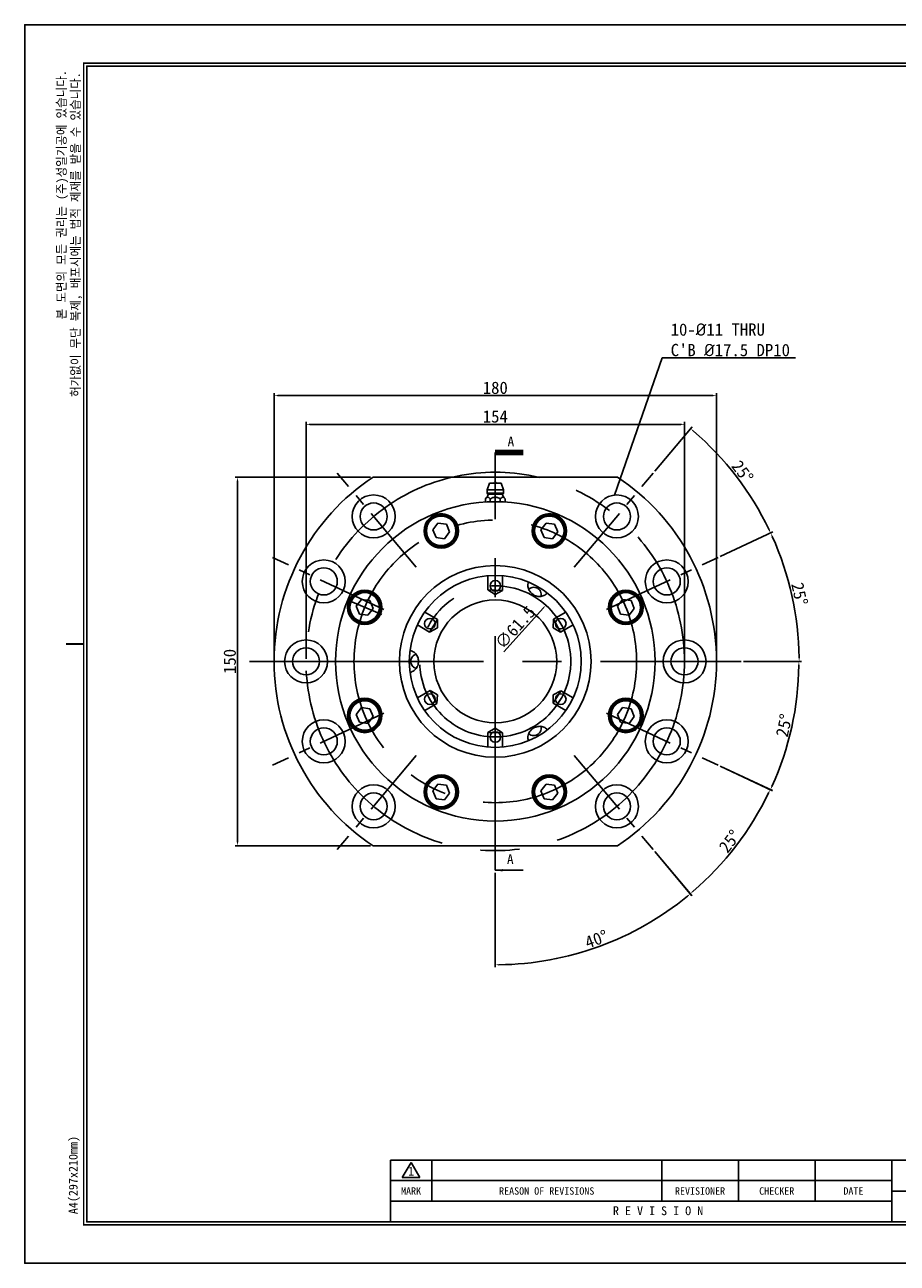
# Model space of a CAD drawing. Header units: millimetres. Extents: x 7251 to 7964, y 51 to 555.
# Tile 1 of 5: x 7251 to 7606, y 51 to 555. Entities that reach past the tile are written whole.
import ezdxf
from ezdxf.enums import TextEntityAlignment as Align

# ---------------------------------------------------------------- set-up
doc = ezdxf.new("R2010")
doc.units = ezdxf.units.MM
doc.header["$LTSCALE"] = 5
doc.linetypes.add('CENTER2', pattern=[28.575, 19.05, -3.175, 3.175, -3.175])
doc.linetypes.add('HIDDEN2', pattern=[4.7625, 3.175, -1.5875])
for name, color, linetype in [('D', 7, 'Continuous'), ('가는실선', 1, 'Continuous'), ('숨은선', 2, 'HIDDEN2'), ('외형선', 3, 'Continuous'), ('중심선', 1, 'CENTER2')]:
    doc.layers.add(name, color=color, linetype=linetype)
doc.styles.add('H', font='txt')
doc.dimstyles.new('1', dxfattribs={"dimtxt": 5, "dimasz": 1.5, "dimexe": 1, "dimexo": 1, "dimgap": 0.6, "dimtad": 1, "dimdec": 3, "dimdsep": 46, "dimtxsty": 'H', "dimcen": 2.5, "dimclrd": 1, "dimclre": 1, "dimclrt": 3, "dimazin": 2, "dimtfac": 1, "dimtdec": 3, "dimtmove": 0, "dimatfit": 3, "dimfxl": 1, "dimtzin": 0, "dimarcsym": 0})

# ---------------------------------------------------------------- blocks, each defined once
blk = doc.blocks.new('A4도각')
at = {"layer": 'D', "color": 1}
for p, q in [((64, 14.51), (65.5, 17.1)), ((65.5, 17.1), (67, 14.51)), ((64, 14.51), (67, 14.51))]:
    blk.add_line(p, q, dxfattribs=at)
at = {"layer": '가는실선'}
for p, q in [((69, 17.5), (69, 10.5)), ((108, 17.5), (108, 10.5)), ((121, 17.5), (121, 10.5)), ((134, 17.5), (134, 10.5)), ((147, 14), (62, 14)), ((147, 12.2), (160, 12.2))]:
    blk.add_line(p, q, dxfattribs=at)
at = {"layer": '외형선'}
for p, q in [((160, 17.5), (62, 17.5)), ((62, 17.5), (62, 7)), ((147, 17.5), (147, 7)), ((147, 10.5), (62, 10.5))]:
    blk.add_line(p, q, dxfattribs=at)
at = {"layer": '외형선', "color": 0}
blk.add_lwpolyline([(297, 210), (0, 210), (0, 0), (297, 0)], close=True, dxfattribs=at)
at = {"layer": '외형선', "const_width": 0.25}
blk.add_lwpolyline([(290.5, 6.5), (290.5, 203.5), (10, 203.5), (10, 6.5)], close=True, dxfattribs=at)
at = {"layer": '외형선'}
blk.add_lwpolyline([(290, 7), (290, 203), (10.5, 203), (10.5, 7)], close=True, dxfattribs=at)
at = {"layer": '외형선', "const_width": 0.3}
blk.add_lwpolyline([(10, 105), (7, 105)], dxfattribs=at)
at = {"color": 3}
for s, height, p in [('1', 1.5, (65.5, 15.61)), ('MARK', 1.25, (65.5, 12.25)), ('REASON OF REVISIONS', 1.25, (88.5, 12.25)), ('REVISIONER', 1.25, (114.5, 12.25)), ('CHECKER', 1.25, (127.5, 12.25)), ('DATE', 1.25, (140.5, 12.25)), ('R E V I S I O N', 1.5, (107.38, 8.9))]:
    blk.add_text(s, height=height, dxfattribs=at).set_placement(p, align=Align.MIDDLE_CENTER)
at = {"color": 3, "char_height": 1.5, "attachment_point": 5, "rotation": 90, "style": 'H'}
for s, insert in [('본 도면의 모든 권리는 (주)성일기공에 있습니다.', (6.42, 181.18)), ('허가없이 무단 복제, 배포시에는 법적 제재를 받을 수 있습니다.', (8.79, 174.43)), ('A4(297x210mm)', (8.4, 14.95))]:
    blk.add_mtext(s, dxfattribs=dict(at, insert=insert))
at = {"color": 3}
for tag, height, p in [('REASONOFREVISIONS', 1.25, (88.5, 15.75)), ('REVISIONER', 1.25, (114.5, 15.75)), ('CHECKER', 1.25, (127.5, 15.75)), ('REVISIONDATE', 1.25, (140.5, 15.75)), ('HEATTREAT', 0.8, (153.5, 14)), ('SCALE', 1.5, (257.25, 10.25)), ('DATE', 1.5, (281.75, 10.25)), ('APRROVEDFINISH', 0.8, (153.5, 8.8))]:
    blk.add_attdef(tag, text='', height=height, dxfattribs=at).set_placement(p, align=Align.MIDDLE_CENTER)
for tag, p in [('필렛', (179.25, 10.9)), ('모따기', (179.25, 8.3))]:
    blk.add_attdef(tag, text='', height=1.15, dxfattribs=at).set_placement(p, align=Align.MIDDLE_LEFT)
at = {"layer": '외형선'}
for tag, height, p in [('APPROVED', 1.5, (219.75, 30.83)), ('도면타이틀', 5, (265.5, 26.5)), ('CHECKED', 1.5, (219.75, 26.5)), ('DRAWED', 1.5, (219.75, 22.17)), ('도면번호', 2.5, (270.25, 16.75)), ('도면SIZE', 2, (237.76, 11.44))]:
    blk.add_attdef(tag, text='', height=height, dxfattribs=at).set_placement(p, align=Align.MIDDLE_CENTER)
blk = doc.blocks.new('*D859')
at = {"layer": 'Defpoints', "color": 0}
for p in [(7393.06, 370.43), (7337.94, 220.43), (7393.06, 220.43)]:
    blk.add_point(p, dxfattribs=at)
at = {"layer": '외형선', "color": 1, "lineweight": -2}
for p, q in [((7392.06, 370.43), (7336.94, 370.43)), ((7337.94, 368.93), (7337.94, 221.93)), ((7392.06, 220.43), (7336.94, 220.43))]:
    blk.add_line(p, q, dxfattribs=at)
at = {"layer": '외형선', "color": 1}
for points in [[(7338.19, 368.93), (7337.69, 368.93), (7337.94, 370.43)], [(7337.69, 221.93), (7338.19, 221.93), (7337.94, 220.43)]]:
    blk.add_solid(points, dxfattribs=at)
at = {"layer": '외형선', "color": 3, "insert": (7334.77, 295.43), "char_height": 5, "attachment_point": 5, "rotation": 90, "style": 'H'}
blk.add_mtext('150', dxfattribs=at)
blk = doc.blocks.new('*D860')
at = {"layer": 'Defpoints', "color": 0}
for p in [(7519.81, 391.91), (7365.81, 295.43), (7519.81, 295.43)]:
    blk.add_point(p, dxfattribs=at)
at = {"layer": '외형선', "color": 1, "lineweight": -2}
for p, q in [((7365.81, 296.43), (7365.81, 392.91)), ((7367.31, 391.91), (7518.31, 391.91)), ((7519.81, 296.43), (7519.81, 392.91))]:
    blk.add_line(p, q, dxfattribs=at)
at = {"layer": '외형선', "color": 1}
for points in [[(7367.31, 392.16), (7367.31, 391.66), (7365.81, 391.91)], [(7518.31, 391.66), (7518.31, 392.16), (7519.81, 391.91)]]:
    blk.add_solid(points, dxfattribs=at)
at = {"layer": '외형선', "color": 3, "insert": (7442.81, 395.08), "char_height": 5, "attachment_point": 5, "style": 'H'}
blk.add_mtext('154', dxfattribs=at)
blk = doc.blocks.new('*D861')
at = {"layer": 'Defpoints', "color": 0}
for p in [(7532.81, 403.59), (7352.81, 295.43), (7532.81, 295.43)]:
    blk.add_point(p, dxfattribs=at)
at = {"layer": '외형선', "color": 1, "lineweight": -2}
for p, q in [((7352.81, 296.43), (7352.81, 404.59)), ((7354.31, 403.59), (7531.31, 403.59)), ((7532.81, 296.43), (7532.81, 404.59))]:
    blk.add_line(p, q, dxfattribs=at)
at = {"layer": '외형선', "color": 1}
for points in [[(7354.31, 403.84), (7354.31, 403.34), (7352.81, 403.59)], [(7531.31, 403.34), (7531.31, 403.84), (7532.81, 403.59)]]:
    blk.add_solid(points, dxfattribs=at)
at = {"layer": '외형선', "color": 3, "insert": (7442.81, 406.76), "char_height": 5, "attachment_point": 5, "style": 'H'}
blk.add_mtext('180', dxfattribs=at)
blk = doc.blocks.new('*D862')
at = {"layer": 'Defpoints', "color": 0}
for p in [(7507.09, 372.04), (7546.11, 363.37), (7533.44, 337.69), (7474.95, 333.74), (7488.12, 316.56)]:
    blk.add_point(p, dxfattribs=at)
at = {"layer": '외형선', "color": 1, "lineweight": -2}
for p, q in [((7507.73, 372.8), (7522.92, 390.91)), ((7534.34, 338.12), (7555.77, 348.11))]:
    blk.add_line(p, q, dxfattribs=at)
blk.add_arc((7442.81, 295.43), 123.64, 25.6951, 49.3049, dxfattribs=at)
at = {"layer": '외형선', "color": 1}
for points in [[(7523.59, 389.37), (7523.26, 388.98), (7522.28, 390.15)], [(7553.99, 348.93), (7554.45, 349.15), (7554.86, 347.69)]]:
    blk.add_solid(points, dxfattribs=at)
at = {"layer": '외형선', "color": 3, "insert": (7543.41, 372.63), "char_height": 5, "attachment_point": 5, "rotation": 307.5, "style": 'H'}
blk.add_mtext('25%%d', dxfattribs=at)
blk = doc.blocks.new('*D863')
at = {"layer": 'Defpoints', "color": 0}
for p in [(7533.44, 337.69), (7488.12, 316.56), (7565.15, 313.35), (7342.81, 295.43), (7542.81, 295.43)]:
    blk.add_point(p, dxfattribs=at)
at = {"layer": '외형선', "color": 1, "lineweight": -2}
for p, q in [((7534.34, 338.12), (7555.78, 348.11)), ((7543.81, 295.43), (7567.46, 295.43))]:
    blk.add_line(p, q, dxfattribs=at)
blk.add_arc((7442.81, 295.43), 123.65, 0.695, 24.305, dxfattribs=at)
at = {"layer": '외형선', "color": 1}
for points in [[(7555.73, 346.43), (7555.27, 346.22), (7554.87, 347.69)], [(7566.2, 296.93), (7566.7, 296.93), (7566.46, 295.43)]]:
    blk.add_solid(points, dxfattribs=at)
at = {"layer": '외형선', "color": 3, "insert": (7566.62, 322.88), "char_height": 5, "attachment_point": 5, "rotation": 282.5, "style": 'H'}
blk.add_mtext('25%%d', dxfattribs=at)
blk = doc.blocks.new('*D864')
at = {"layer": 'Defpoints', "color": 0}
for p in [(7342.81, 295.43), (7542.81, 295.43), (7488.12, 274.3), (7561.16, 260), (7533.44, 253.17)]:
    blk.add_point(p, dxfattribs=at)
at = {"layer": '외형선', "color": 1, "lineweight": -2}
for p, q in [((7543.81, 295.43), (7567.35, 295.43)), ((7534.34, 252.75), (7555.68, 242.8))]:
    blk.add_line(p, q, dxfattribs=at)
blk.add_arc((7442.81, 295.43), 123.54, 335.6957, 359.3043, dxfattribs=at)
at = {"layer": '외형선', "color": 1}
for points in [[(7566.59, 293.93), (7566.09, 293.93), (7566.35, 295.43)], [(7555.17, 244.69), (7555.63, 244.48), (7554.77, 243.22)]]:
    blk.add_solid(points, dxfattribs=at)
at = {"layer": '외형선', "color": 3, "insert": (7560.33, 269.38), "char_height": 5, "attachment_point": 5, "rotation": 77.5, "style": 'H'}
blk.add_mtext('25%%d', dxfattribs=at)
blk = doc.blocks.new('*D865')
at = {"layer": 'Defpoints', "color": 0}
for p in [(7488.12, 274.3), (7474.95, 257.13), (7533.44, 253.17), (7507.09, 218.83), (7534.99, 213.39)]:
    blk.add_point(p, dxfattribs=at)
at = {"layer": '외형선', "color": 1, "lineweight": -2}
for p, q in [((7534.34, 252.75), (7555.56, 242.86)), ((7507.73, 218.06), (7522.77, 200.13))]:
    blk.add_line(p, q, dxfattribs=at)
blk.add_arc((7442.81, 295.43), 123.41, 310.6964, 334.3036, dxfattribs=at)
at = {"layer": '외형선', "color": 1}
for points in [[(7554.23, 241.82), (7553.78, 242.03), (7554.65, 243.28)], [(7523.11, 202.06), (7523.44, 201.68), (7522.13, 200.9)]]:
    blk.add_solid(points, dxfattribs=at)
at = {"layer": '외형선', "color": 3, "insert": (7538.2, 222.23), "char_height": 5, "attachment_point": 5, "rotation": 52.5, "style": 'H'}
blk.add_mtext('25%%d', dxfattribs=at)
blk = doc.blocks.new('*D866')
at = {"layer": 'Defpoints', "color": 0}
for p in [(7442.81, 380.43), (7474.95, 257.13), (7507.09, 218.83), (7442.81, 210.43), (7471.28, 175.29)]:
    blk.add_point(p, dxfattribs=at)
at = {"layer": '외형선', "color": 1, "lineweight": -2}
for p, q in [((7507.73, 218.06), (7522.82, 200.08)), ((7442.81, 209.43), (7442.81, 170.96))]:
    blk.add_line(p, q, dxfattribs=at)
blk.add_arc((7442.81, 295.43), 123.47, 270.6961, 309.3039, dxfattribs=at)
at = {"layer": '외형선', "color": 1}
for points in [[(7521.18, 199.7), (7520.86, 200.08), (7522.17, 200.85)], [(7444.31, 172.22), (7444.31, 171.72), (7442.81, 171.96)]]:
    blk.add_solid(points, dxfattribs=at)
at = {"layer": '외형선', "color": 3, "insert": (7483.95, 182.38), "char_height": 5, "attachment_point": 5, "rotation": 20, "style": 'H'}
blk.add_mtext('40%%d', dxfattribs=at)
blk = doc.blocks.new('*D867')
at = {"layer": 'Defpoints', "color": 0}
for p in [(7463.36, 318.3), (7422.25, 272.56)]:
    blk.add_point(p, dxfattribs=at)
at = {"layer": '외형선', "color": 1, "lineweight": -2}
blk.add_line((7462.36, 317.19), (7446.33, 299.35), dxfattribs=at)
at = {"layer": '외형선', "color": 1}
blk.add_solid([(7462.55, 317.02), (7462.17, 317.35), (7463.36, 318.3)], dxfattribs=at)
at = {"layer": '외형선', "color": 3, "insert": (7450.88, 309.25), "char_height": 5, "attachment_point": 5, "rotation": 48.0511, "style": 'H'}
blk.add_mtext('∅61.5', dxfattribs=at)

msp = doc.modelspace()

# ---------------------------------------------------------------- linework, layer by layer
at = {"layer": '숨은선'}
for p, q in [((7439.8072, 324.5563), (7439.8072, 330.3042)), ((7445.8072, 324.2987), (7445.8072, 330.3042)), ((7439.8072, 324.5563), (7442.8072, 322.6403)), ((7439.8072, 324.5563), (7445.8072, 324.2987)), ((7442.8072, 322.6403), (7445.8072, 324.2987)), ((7419.3088, 312.4639), (7414.1079, 315.4667)), ((7466.5287, 312.5927), (7466.3694, 309.0367)), ((7466.5287, 312.5927), (7471.5065, 315.4667)), ((7466.5287, 312.5927), (7469.3056, 307.2678)), ((7416.0857, 307.3966), (7411.1079, 310.2706)), ((7416.0857, 307.3966), (7419.3088, 312.4639)), ((7416.0857, 307.3966), (7419.245, 309.0367)), ((7419.245, 309.0367), (7419.3088, 312.4639)), ((7466.3694, 309.0367), (7469.3056, 307.2678)), ((7469.3056, 307.2678), (7474.5065, 310.2706)), ((7416.3088, 283.5983), (7411.1079, 280.5955)), ((7419.245, 281.8294), (7416.3088, 283.5983)), ((7419.0857, 278.2733), (7416.3088, 283.5983)), ((7469.5287, 283.4695), (7466.3056, 278.4021)), ((7469.5287, 283.4695), (7466.3694, 281.8294)), ((7469.5287, 283.4695), (7474.5065, 280.5955)), ((7419.0857, 278.2733), (7414.1079, 275.3994)), ((7419.0857, 278.2733), (7419.245, 281.8294)), ((7466.3694, 281.8294), (7466.3056, 278.4021)), ((7466.3056, 278.4021), (7471.5065, 275.3994)), ((7442.8072, 268.2257), (7439.8072, 266.5674)), ((7445.8072, 266.3098), (7442.8072, 268.2257)), ((7439.8072, 266.5674), (7439.8072, 260.5618)), ((7445.8072, 266.3098), (7439.8072, 266.5674)), ((7445.8072, 266.3098), (7445.8072, 260.5618))]:
    msp.add_line(p, q, dxfattribs=at)
at = {"layer": '외형선'}
for p, q in [((7393.0578, 370.433), (7492.5566, 370.433)), ((7440.4072, 367.933), (7439.5072, 365.233)), ((7445.2072, 367.933), (7440.4072, 367.933)), ((7446.1072, 365.233), (7445.2072, 367.933)), ((7439.5072, 365.233), (7439.5072, 363.933)), ((7442.8072, 365.233), (7439.5072, 365.233)), ((7446.1072, 363.933), (7439.5072, 363.933)), ((7440.0072, 363.433), (7445.6072, 363.433)), ((7446.1072, 365.233), (7442.8072, 365.233)), ((7446.1072, 363.933), (7446.1072, 365.233)), ((7438.7657, 361.6116), (7438.7657, 360.4745)), ((7438.7657, 360.4745), (7438.9233, 360.3169)), ((7440.7865, 361.6116), (7440.7865, 360.4745)), ((7444.8279, 361.6116), (7444.8279, 360.4745)), ((7446.6911, 360.3169), (7446.8486, 360.4745)), ((7446.8486, 360.4745), (7446.8486, 361.6116)), ((7419.4772, 351.7566), (7417.3684, 349.0084)), ((7417.3684, 349.0084), (7418.6941, 345.8077)), ((7422.9117, 351.3045), (7419.4772, 351.7566)), ((7422.1286, 345.3556), (7424.2374, 348.1038)), ((7424.2374, 348.1038), (7422.9117, 351.3045)), ((7463.4858, 351.7566), (7461.377, 349.0084)), ((7461.377, 349.0084), (7462.7027, 345.8077)), ((7466.9202, 351.3045), (7463.4858, 351.7566)), ((7466.1372, 345.3556), (7468.246, 348.1038)), ((7468.246, 348.1038), (7466.9202, 351.3045)), ((7418.6941, 345.8077), (7422.1286, 345.3556)), ((7462.7027, 345.8077), (7466.1372, 345.3556)), ((7388.3584, 320.6378), (7386.2496, 317.8896)), ((7386.2496, 317.8896), (7387.5754, 314.6889)), ((7391.7929, 320.1857), (7388.3584, 320.6378)), ((7393.1186, 316.985), (7391.7929, 320.1857)), ((7494.6046, 320.6378), (7492.4957, 317.8896)), ((7492.4957, 317.8896), (7493.8215, 314.6889)), ((7498.039, 320.1857), (7494.6046, 320.6378)), ((7499.3648, 316.985), (7498.039, 320.1857)), ((7387.5754, 314.6889), (7391.0098, 314.2369)), ((7391.0098, 314.2369), (7393.1186, 316.985)), ((7493.8215, 314.6889), (7497.2559, 314.2369)), ((7497.2559, 314.2369), (7499.3648, 316.985)), ((7388.3584, 276.6292), (7386.2496, 273.881)), ((7386.2496, 273.881), (7387.5754, 270.6803)), ((7391.7929, 276.1771), (7388.3584, 276.6292)), ((7391.0098, 270.2283), (7393.1186, 272.9764)), ((7393.1186, 272.9764), (7391.7929, 276.1771)), ((7494.6046, 276.6292), (7492.4957, 273.881)), ((7492.4957, 273.881), (7493.8215, 270.6803)), ((7498.039, 276.1771), (7494.6046, 276.6292)), ((7497.2559, 270.2283), (7499.3648, 272.9764)), ((7499.3648, 272.9764), (7498.039, 276.1771)), ((7387.5754, 270.6803), (7391.0098, 270.2283)), ((7493.8215, 270.6803), (7497.2559, 270.2283)), ((7419.4772, 245.5104), (7417.3684, 242.7623)), ((7417.3684, 242.7623), (7418.6941, 239.5616)), ((7422.9117, 245.0584), (7419.4772, 245.5104)), ((7424.2374, 241.8577), (7422.9117, 245.0584)), ((7463.4858, 245.5104), (7461.377, 242.7623)), ((7461.377, 242.7623), (7462.7027, 239.5616)), ((7466.9202, 245.0584), (7463.4858, 245.5104)), ((7468.246, 241.8577), (7466.9202, 245.0584)), ((7418.6941, 239.5616), (7422.1286, 239.1095)), ((7422.1286, 239.1095), (7424.2374, 241.8577)), ((7462.7027, 239.5616), (7466.1372, 239.1095)), ((7466.1372, 239.1095), (7468.246, 241.8577)), ((7393.0578, 220.433), (7492.5566, 220.433))]:
    msp.add_line(p, q, dxfattribs=at)
for points in [[(7456.3261, 327.718, 0.06733101), (7456.1037, 326.76, 0.10190043), (7456.2844, 325.1149, 0.09443516), (7457.09, 323.643, 0.0897587), (7458.4361, 322.5031, 0.0897587)], [(7460.0034, 325.1715, 0.08689089), (7458.9297, 325.5638, 0.09290598), (7457.8596, 325.5548, 0.10290591), (7456.8914, 325.1469, 0.07104691), (7456.4318, 324.7224, 0.11129704)], [(7458.4361, 322.5031, 0.0897587), (7460.0963, 321.9073, 0.09443516), (7461.7739, 321.9455, 0.10190043), (7463.2889, 322.6116, 0.06733101), (7464.0074, 323.2833, 0.10789017)], [(7461.4113, 321.8833, 0.06747946), (7461.5381, 322.4642, 0.10290591), (7461.4073, 323.5065, 0.09290598), (7460.88, 324.4378, 0.08689089), (7460.0034, 325.1715, 0.08689089)], [(7411.5494, 295.433, 0.0897587), (7411.2352, 297.1687, 0.09443516), (7410.3633, 298.6024, 0.10190043), (7409.029, 299.5814, 0.06733101), (7408.0881, 299.8678, 0.10789017)], [(7410.5986, 298.3195, 0.06747946), (7410.0321, 298.1389, 0.10290591), (7409.1948, 297.5044, 0.09290598), (7408.6519, 296.5821, 0.08689089), (7408.4548, 295.4562, 0.08689089)], [(7408.0881, 290.9983, 0.06733101), (7409.029, 291.2847, 0.10190043), (7410.3633, 292.2636, 0.09443516), (7411.2352, 293.6973, 0.0897587), (7411.5494, 295.433, 0.0897587)], [(7408.4548, 295.4562, 0.08689089), (7408.6519, 294.3302, 0.09290598), (7409.1948, 293.4079, 0.10290591), (7410.0321, 292.7734, 0.07104691), (7410.6296, 292.5876, 0.11129704)], [(7458.4361, 268.3629, 0.0897587), (7457.09, 267.2231, 0.09443516), (7456.2844, 265.7511, 0.10190043), (7456.1037, 264.1061, 0.06733101), (7456.3261, 263.148, 0.10789017)], [(7464.0074, 267.5828, 0.06733101), (7463.2889, 268.2545, 0.10190043), (7461.7739, 268.9205, 0.09443516), (7460.0963, 268.9588, 0.0897587), (7458.4361, 268.3629, 0.0897587)], [(7459.9634, 265.6714, 0.08689089), (7460.8399, 266.4051, 0.09290598), (7461.3672, 267.3364, 0.10290591), (7461.4981, 268.3788, 0.07104691), (7461.3602, 268.9891, 0.11129704)], [(7456.4117, 266.0963, 0.06747946), (7456.8514, 265.696, 0.10290591), (7457.8195, 265.2881, 0.09290598), (7458.8897, 265.2792, 0.08689089), (7459.9634, 265.6714, 0.08689089)]]:
    msp.add_lwpolyline(points, format="xyb", dxfattribs=at)
for centre, radius in [((7393.3126, 354.4185), 8.75), ((7492.3018, 354.4185), 8.75), ((7442.8072, 295.433), 65), ((7442.8072, 295.433), 65), ((7393.3126, 354.4185), 5.5), ((7492.3018, 354.4185), 5.5), ((7420.8029, 348.5561), 7), ((7420.8029, 348.5561), 6.5), ((7420.8029, 348.5561), 6), ((7464.8115, 348.5561), 7), ((7464.8115, 348.5561), 6.5), ((7464.8115, 348.5561), 6), ((7373.0215, 327.9746), 8.75), ((7373.0215, 327.9746), 5.5), ((7442.8072, 295.433), 39), ((7512.5929, 327.9746), 8.75), ((7512.5929, 327.9746), 5.5), ((7442.8072, 295.433), 35), ((7442.8072, 326.183), 2.15), ((7389.6841, 317.4373), 7), ((7389.6841, 317.4373), 6.5), ((7389.6841, 317.4373), 6), ((7495.9303, 317.4373), 7), ((7495.9303, 317.4373), 6.5), ((7495.9303, 317.4373), 6), ((7442.8072, 295.433), 25), ((7416.1769, 310.808), 2.15), ((7469.4375, 310.808), 2.15), ((7365.8072, 295.433), 8.75), ((7519.8072, 295.433), 8.75), ((7365.8072, 295.433), 5.5), ((7519.8072, 295.433), 5.5), ((7389.6841, 273.4287), 7), ((7389.6841, 273.4287), 6.5), ((7389.6841, 273.4287), 6), ((7416.1769, 280.058), 2.15), ((7469.4375, 280.058), 2.15), ((7495.9303, 273.4287), 7), ((7495.9303, 273.4287), 6.5), ((7495.9303, 273.4287), 6), ((7373.0215, 262.8914), 8.75), ((7373.0215, 262.8914), 5.5), ((7512.5929, 262.8914), 8.75), ((7512.5929, 262.8914), 5.5), ((7442.8072, 264.683), 2.15), ((7420.8029, 242.31), 7), ((7420.8029, 242.31), 6.5), ((7420.8029, 242.31), 6), ((7464.8115, 242.31), 7), ((7464.8115, 242.31), 6.5), ((7464.8115, 242.31), 6), ((7393.3126, 236.4476), 8.75), ((7393.3126, 236.4476), 5.5), ((7492.3018, 236.4476), 8.75), ((7492.3018, 236.4476), 5.5)]:
    msp.add_circle(centre, radius, dxfattribs=at)
for centre, radius, start, end in [((7442.8072, 295.433), 90, 123.55731, 236.44269), ((7442.8072, 367.933), 0.4, 0, 180), ((7442.8072, 295.433), 90, 303.55731, 56.44269), ((7434.5129, 365.844), 6, 315.104952, 336.307361), ((7440.0072, 363.933), 0.5, 180, 270), ((7445.6072, 363.933), 0.5, 270, 0), ((7451.1015, 365.844), 6, 203.692639, 224.850879)]:
    msp.add_arc(centre, radius, start, end, dxfattribs=at)
for points, knots in [([(7438.7657, 361.6116), (7438.8725, 361.7163), (7439.087, 361.9266), (7439.4654, 362.2026), (7439.8563, 362.2729), (7440.2167, 362.1116), (7440.5055, 361.8882), (7440.6925, 361.7041), (7440.7865, 361.6116)], [0, 0, 0, 0, 0.16732129, 0.33612297, 0.5650141, 0.70682992, 0.85260944, 1, 1, 1, 1]), ([(7440.7865, 361.6116), (7441.0184, 361.726), (7441.4814, 361.9543), (7442.159, 362.1832), (7442.8188, 362.2611), (7443.4283, 362.1829), (7444.1078, 361.9651), (7444.5611, 361.7426), (7444.8279, 361.6116)], [0, 0, 0, 0, 0.1818455, 0.36288164, 0.50003051, 0.6453139, 0.79120345, 1, 1, 1, 1]), ([(7444.8279, 361.6116), (7444.9347, 361.7163), (7445.1492, 361.9266), (7445.5276, 362.2026), (7445.9184, 362.2729), (7446.2789, 362.1116), (7446.5677, 361.8882), (7446.7547, 361.7041), (7446.8486, 361.6116)], [0, 0, 0, 0, 0.16732129, 0.33612294, 0.56501448, 0.70682989, 0.85260941, 1, 1, 1, 1])]:
    msp.add_open_spline(points, degree=3, knots=knots, dxfattribs=at)
for points in [[(7438.9413, 360.318), (7438.8825, 360.3686), (7438.8241, 360.4216), (7438.7657, 360.4745)], [(7440.7865, 360.4745), (7440.7589, 360.4492), (7440.7314, 360.424), (7440.7038, 360.399)], [(7440.9377, 360.4061), (7440.8873, 360.4288), (7440.8369, 360.4516), (7440.7865, 360.4745)], [(7444.8279, 360.4745), (7444.778, 360.4516), (7444.7282, 360.4288), (7444.6782, 360.4061)], [(7444.9115, 360.399), (7444.8836, 360.424), (7444.8558, 360.4492), (7444.8279, 360.4745)], [(7446.8486, 360.4745), (7446.7908, 360.4215), (7446.733, 360.3685), (7446.6748, 360.3179)]]:
    msp.add_open_spline(points, degree=3, dxfattribs=at)
at = {"layer": '중심선'}
for p, q in [((7442.8072, 210.433), (7442.8072, 380.433)), ((7396.6132, 314.5672), (7382.755, 320.3075)), ((7342.8072, 295.433), (7542.8072, 295.433))]:
    msp.add_line(p, q, dxfattribs=at)
at = {"layer": '중심선', "ltscale": 0.3}
for p, q in [((7410.6678, 333.7353), (7378.5284, 372.0375)), ((7474.9466, 333.7353), (7507.086, 372.0375)), ((7397.4918, 316.5639), (7352.1764, 337.6949)), ((7488.1226, 316.5639), (7533.438, 337.6949)), ((7397.4918, 274.3021), (7352.1764, 253.1712)), ((7488.1226, 274.3021), (7533.438, 253.1712)), ((7410.6678, 257.1308), (7378.5284, 218.8286)), ((7474.9466, 257.1308), (7507.086, 218.8286))]:
    msp.add_line(p, q, dxfattribs=at)
at = {"layer": '중심선'}
for radius in [77, 57.5, 30.75]:
    msp.add_circle((7442.8072, 295.433), radius, dxfattribs=at)

# ---------------------------------------------------------------- block references
at = {"xscale": 2.4, "yscale": 2.4, "zscale": 2.4}
msp.add_blockref('A4도각', (7251.3392, 50.5161), dxfattribs=at)

# ---------------------------------------------------------------- texts
at = {"layer": '외형선', "color": 3, "insert": (7514.1704, 419.5622), "char_height": 5, "attachment_point": 7, "style": 'H'}
msp.add_mtext("10-{\\FISOCPEUR|c0;%%C}11 THRU\\PC'B {\\FISOCPEUR|c0;%%C}17.5 DP10", dxfattribs=at)
at = {"layer": '외형선', "color": 3, "char_height": 4, "width": 2, "attachment_point": 1, "style": 'H'}
for insert in [(7447.7962, 386.9329), (7447.5473, 216.9329)]:
    msp.add_mtext('A', dxfattribs=dict(at, insert=insert))

# ---------------------------------------------------------------- dimensions: what is measured, and where the dimension line sits
at = {"layer": '외형선'}
for base, p1, p2, picture, middle in [((7532.8072, 403.5866), (7352.8072, 295.433), (7532.8072, 295.433), '*D861', (7442.8072, 406.7565)), ((7519.8072, 391.9109), (7365.8072, 295.433), (7519.8072, 295.433), '*D860', (7442.8072, 395.0808))]:
    dim = msp.add_linear_dim(base=base, p1=p1, p2=p2, dimstyle='1', dxfattribs=at)
    dim.commit()
    dim.dimension.update_dxf_attribs({"geometry": picture, "text_midpoint": middle})
for base, line1, line2, picture, middle in [((7546.1061, 363.3738), ((7488.1226, 316.5639), (7533.438, 337.6949)), ((7474.9466, 333.7353), (7507.086, 372.0375)), '*D862', (7543.4062, 372.6254)), ((7471.2815, 175.2904), ((7442.8072, 210.433), (7442.8072, 380.433)), ((7474.9466, 257.1308), (7507.086, 218.8286)), '*D866', (7483.9537, 182.384)), ((7565.1543, 313.3543), ((7342.8072, 295.433), (7542.8072, 295.433)), ((7488.1226, 316.5639), (7533.438, 337.6949)), '*D863', (7566.6171, 322.881)), ((7561.1576, 260.0013), ((7488.1226, 274.3021), (7533.438, 253.1712)), ((7342.8072, 295.433), (7542.8072, 295.433)), '*D864', (7560.3309, 269.3787)), ((7534.9942, 213.3936), ((7474.9466, 257.1308), (7507.086, 218.8286)), ((7488.1226, 274.3021), (7533.438, 253.1712)), '*D865', (7538.2018, 222.2342))]:
    dim = msp.add_angular_dim_2l(base=base, line1=line1, line2=line2, dimstyle='1', dxfattribs=at)
    dim.commit()
    dim.dimension.update_dxf_attribs({"geometry": picture, "text_midpoint": middle})
dim = msp.add_linear_dim(base=(7337.9378, 220.433), p1=(7393.0578, 370.433), p2=(7393.0578, 220.433), angle=90, dimstyle='1', dxfattribs=at)
dim.commit()
dim.dimension.update_dxf_attribs({"geometry": '*D859', "text_midpoint": (7334.7679, 295.433)})
dim = msp.add_diameter_dim_2p(p1=(7422.2518, 272.563), p2=(7463.3626, 318.3031), dimstyle='1', dxfattribs=at)
dim.commit()
dim.dimension.update_dxf_attribs({"geometry": '*D867', "text_midpoint": (7453.2824, 307.0879), "dimtype": 163})

# ---------------------------------------------------------------- leaders
at = {"layer": '외형선', "annotation_type": 0, "has_hookline": 1, "hookline_direction": 0, "text_width": 50.7755}
msp.add_leader([(7491.2781, 363.1084), (7510.7036, 418.9622), (7513.5704, 418.9622)], dimstyle='1', dxfattribs=at)
at = {"layer": '외형선'}
for points, override in [([(7442.8072, 380.433), (7454.1558, 380.433)], {"dimscale": 1, "dimtxt": 2, "dimasz": 3, "dimgap": 0.6, "dimtad": 0, "dimtxsty": 'H', "dimclrd": 1, "dimlwd": 65534}), ([(7442.8072, 210.433), (7454.1387, 210.433)], {"dimasz": 3, "dimgap": 0.6, "dimtad": 0})]:
    msp.add_leader(points, dimstyle='1', override=override, dxfattribs=at)

doc.saveas('drawing.dxf')
